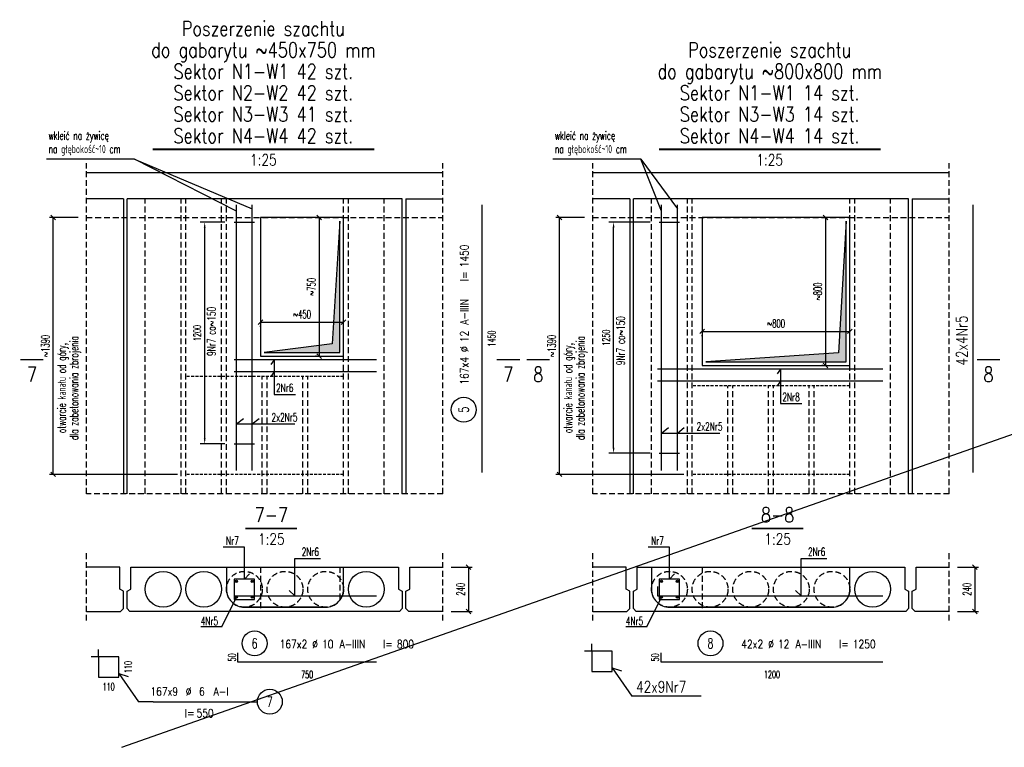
# Model space of a CAD drawing. Header units: millimetres. Extents: x 42034 to 81515, y -12159 to 10238.
# Tile 9 of 14: x 58581 to 63912, y -8259 to -4320. Entities that reach past the tile are written whole.
import ezdxf
from ezdxf.enums import TextEntityAlignment as Align

# ---------------------------------------------------------------- set-up
doc = ezdxf.new("R2010")
doc.units = ezdxf.units.MM
doc.header["$LTSCALE"] = 2.5
doc.linetypes.add('DASHED', pattern=[19.05, 12.7, -6.35])
doc.linetypes.add('DASHED2', pattern=[9.525, 6.35, -3.175])
for name, color, linetype in [('Gruba', 6, 'Continuous'), ('Niewidoczne', 181, 'DASHED'), ('Odnosnik_zbrojenie', 25, 'Continuous'), ('Opis_zbrojenie', 7, 'Continuous'), ('Otwory_projektowane', 3, 'Continuous'), ('Przekroj', 2, 'Continuous'), ('Przerywana', 5, 'DASHED'), ('Sciany_nosne', 2, 'DASHED'), ('Stal_przekroj', 1, 'Continuous'), ('Strzemiona', 4, 'Continuous'), ('Tekst', 31, 'Continuous'), ('Widok', 8, 'Continuous'), ('Wyburzenia', 115, 'DASHED2'), ('Wymiary', 86, 'Continuous'), ('wymiary_zbrojenie', 111, 'Continuous'), ('Zbrojenie', 1, 'Continuous')]:
    doc.layers.add(name, color=color, linetype=linetype)
doc.styles.add('Romans', font='romans.shx', dxfattribs={"width": 0.6})
doc.styles.get("Standard").update_dxf_attribs({"font": 'romans.shx', "width": 0.65})
doc.styles.add('style1', font='romand.shx', dxfattribs={"width": 0.8})
doc.dimstyles.new('OP_preta_25', dxfattribs={"dimscale": 10, "dimtxt": 4, "dimasz": 4, "dimexe": 2.5, "dimexo": 5, "dimgap": 1.2, "dimtad": 1, "dimdec": 0, "dimrnd": 5, "dimzin": 9, "dimdsep": 46, "dimtxsty": 'Romans', "dimblk": 'OBLIQUE', "dimcen": 20, "dimdle": 2.5, "dimse1": 1, "dimse2": 1, "dimsd1": 1, "dimsd2": 1, "dimclrt": 31, "dimadec": 0, "dimazin": 0, "dimtfac": 1, "dimtdec": 0, "dimtix": 1, "dimtmove": 1, "dimatfit": 2, "dimldrblk": 'DOT', "dimfxl": 0, "dimtolj": 1, "dimtzin": 0, "dimarcsym": 0})
doc.dimstyles.new('Skala_25', dxfattribs={"dimscale": 10, "dimtxt": 4.5, "dimasz": 2.5, "dimexe": 2, "dimexo": 4.5, "dimgap": 2, "dimtad": 1, "dimdec": 0, "dimdsep": 46, "dimtxsty": 'Romans', "dimblk": 'OBLIQUE', "dimcen": 0.09, "dimclrt": 31, "dimadec": 0, "dimazin": 0, "dimtfac": 1, "dimtdec": 0, "dimtix": 1, "dimtmove": 2, "dimatfit": 3, "dimldrblk": 'DOT', "dimfxl": 1, "dimtolj": 1, "dimtzin": 0, "dimarcsym": 0})
doc.dimstyles.new('Strzemiona_25', dxfattribs={"dimscale": 10, "dimtxt": 4, "dimasz": 3, "dimexe": 2.5, "dimexo": 5, "dimgap": 2, "dimtad": 1, "dimdec": 0, "dimrnd": 5, "dimzin": 9, "dimdsep": 46, "dimtxsty": 'Romans', "dimcen": 20, "dimclrt": 31, "dimadec": 1, "dimazin": 2, "dimtfac": 1, "dimtdec": 0, "dimtix": 1, "dimtmove": 2, "dimatfit": 2, "dimfxl": 1, "dimtolj": 1, "dimtzin": 0, "dimarcsym": 0})

# ---------------------------------------------------------------- blocks, each defined once
blk = doc.blocks.new('_Oblique')
at = {"color": 0, "linetype": 'ByBlock', "lineweight": -2}
blk.add_line((-0.5, -0.5), (0.5, 0.5), dxfattribs=at)
blk = doc.blocks.new('*D82')
at = {"layer": 'Defpoints', "color": 0, "transparency": 16777216}
for p in [(58762.5, -5391.2), (58942.3, -5391.2), (59480.3, -6781.2)]:
    blk.add_point(p, dxfattribs=at)
at = {"layer": 'Wymiary', "color": 0, "lineweight": -2, "transparency": 16777216}
for p, q in [((58897.3, -5391.2), (58742.5, -5391.2)), ((58762.5, -6781.2), (58762.5, -5391.2)), ((59435.3, -6781.2), (58742.5, -6781.2))]:
    blk.add_line(p, q, dxfattribs=at)
at = {"layer": 'Wymiary', "color": 0, "lineweight": -2, "transparency": 16777216, "xscale": 25, "yscale": 25, "zscale": 25}
for p, rotation in [((58762.5, -5391.2), 90), ((58762.5, -6781.2), 270)]:
    blk.add_blockref('_Oblique', p, dxfattribs=dict(at, rotation=rotation))
at = {"layer": 'Wymiary', "color": 31, "transparency": 16777216, "insert": (58720, -6086.2), "char_height": 45, "attachment_point": 5, "rotation": 90, "style": 'Romans'}
blk.add_mtext('\\A1;~1390', dxfattribs=at)
blk = doc.blocks.new('_Dot')
at = {"color": 0, "linetype": 'ByBlock', "lineweight": -2}
blk.add_line((-0.5, 0), (-1, 0), dxfattribs=at)
at = {"color": 0, "linetype": 'ByBlock', "const_width": 0.5}
blk.add_lwpolyline([(-0.25, 0, 1), (0.25, 0, 1)], format="xyb", close=True, dxfattribs=at)
blk = doc.blocks.new('*D83')
at = {"layer": 'Defpoints', "color": 0, "transparency": 16777216}
for p in [(60872.3, -7283.3), (60872.3, -7523.3), (61011, -7523.3)]:
    blk.add_point(p, dxfattribs=at)
at = {"layer": 'Wymiary', "color": 0, "lineweight": -2, "transparency": 16777216}
for p, q in [((60917.3, -7283.3), (61031, -7283.3)), ((61011, -7283.3), (61011, -7523.3)), ((60917.3, -7523.3), (61031, -7523.3))]:
    blk.add_line(p, q, dxfattribs=at)
at = {"layer": 'Wymiary', "color": 0, "lineweight": -2, "transparency": 16777216, "xscale": 25, "yscale": 25, "zscale": 25}
for p, rotation in [((61011, -7283.3), 90), ((61011, -7523.3), 270)]:
    blk.add_blockref('_Oblique', p, dxfattribs=dict(at, rotation=rotation))
at = {"layer": 'Wymiary', "color": 31, "transparency": 16777216, "insert": (60968.5, -7403.3), "char_height": 45, "attachment_point": 5, "rotation": 90, "style": 'Romans'}
blk.add_mtext('\\A1;240', dxfattribs=at)
blk = doc.blocks.new('*D84')
at = {"layer": 'Defpoints', "color": 0, "ltscale": 0.2, "transparency": 16777216}
for p in [(60231.9, -5391.2), (60202.9, -6141.2), (60231.9, -6141.2)]:
    blk.add_point(p, dxfattribs=at)
at = {"layer": 'Wymiary', "color": 0, "lineweight": -2, "ltscale": 0.2, "transparency": 16777216}
for p, q in [((60186.9, -5391.2), (60182.9, -5391.2)), ((60202.9, -5391.2), (60202.9, -6141.2)), ((60186.9, -6141.2), (60182.9, -6141.2))]:
    blk.add_line(p, q, dxfattribs=at)
at = {"layer": 'Wymiary', "color": 0, "lineweight": -2, "ltscale": 0.2, "transparency": 16777216, "xscale": 25, "yscale": 25, "zscale": 25}
for p, rotation in [((60202.9, -5391.2), 90), ((60202.9, -6141.2), 270)]:
    blk.add_blockref('_Oblique', p, dxfattribs=dict(at, rotation=rotation))
at = {"layer": 'Wymiary', "color": 31, "ltscale": 0.2, "transparency": 16777216, "insert": (60160.4, -5766.2), "char_height": 45, "attachment_point": 5, "rotation": 90, "style": 'Romans'}
blk.add_mtext('\\A1;~750', dxfattribs=at)
blk = doc.blocks.new('*D85')
at = {"layer": 'Defpoints', "color": 0, "ltscale": 0.2, "transparency": 16777216}
for p in [(59884.3, -5938.1), (60334.3, -5938.1), (60334.3, -5957)]:
    blk.add_point(p, dxfattribs=at)
at = {"layer": 'Wymiary', "color": 0, "lineweight": -2, "ltscale": 0.2, "transparency": 16777216}
for p, q in [((59884.3, -5957), (60334.3, -5957)), ((59884.3, -5983.1), (59884.3, -5977)), ((60334.3, -5983.1), (60334.3, -5977))]:
    blk.add_line(p, q, dxfattribs=at)
at = {"layer": 'Wymiary', "color": 0, "lineweight": -2, "ltscale": 0.2, "transparency": 16777216, "xscale": 25, "yscale": 25, "zscale": 25, "rotation": 180}
blk.add_blockref('_Oblique', (59884.3, -5957), dxfattribs=at)
at = {"layer": 'Wymiary', "color": 0, "lineweight": -2, "ltscale": 0.2, "transparency": 16777216, "xscale": 25, "yscale": 25, "zscale": 25}
blk.add_blockref('_Oblique', (60334.3, -5957), dxfattribs=at)
at = {"layer": 'Wymiary', "color": 31, "ltscale": 0.2, "transparency": 16777216, "insert": (60109.3, -5914.5), "char_height": 45, "attachment_point": 5, "style": 'Romans'}
blk.add_mtext('\\A1;~450', dxfattribs=at)
blk = doc.blocks.new('*D86')
at = {"layer": 'Defpoints', "color": 0, "ltscale": 0.2, "transparency": 16777216}
for p in [(59582.4, -5416.2), (59742.3, -5416.2), (59742.3, -6616.2)]:
    blk.add_point(p, dxfattribs=at)
at = {"layer": 'Odnosnik_zbrojenie', "color": 0, "lineweight": -2, "ltscale": 0.2, "transparency": 16777216}
for p, q in [((59692.3, -5416.2), (59557.4, -5416.2)), ((59582.4, -6586.2), (59582.4, -5446.2)), ((59692.3, -6616.2), (59557.4, -6616.2))]:
    blk.add_line(p, q, dxfattribs=at)
at = {"layer": 'Odnosnik_zbrojenie', "color": 0, "ltscale": 0.2, "transparency": 16777216}
for points in [[(59577.4, -5446.2), (59587.4, -5446.2), (59582.4, -5416.2)], [(59577.4, -6586.2), (59587.4, -6586.2), (59582.4, -6616.2)]]:
    blk.add_solid(points, dxfattribs=at)
at = {"layer": 'Odnosnik_zbrojenie', "color": 31, "ltscale": 0.2, "transparency": 16777216, "insert": (59542.4, -6016.2), "char_height": 40, "attachment_point": 5, "rotation": 90, "style": 'Romans'}
blk.add_mtext('\\A1;1200', dxfattribs=at)
blk = doc.blocks.new('*D87')
at = {"layer": 'Defpoints', "color": 0, "ltscale": 0.2, "transparency": 16777216}
for p in [(61085.4, -5321.2), (61168.1, -5321.2), (61085.4, -6771.2)]:
    blk.add_point(p, dxfattribs=at)
at = {"layer": 'wymiary_zbrojenie', "color": 31, "ltscale": 0.2, "transparency": 16777216, "insert": (61136.1, -6046.2), "char_height": 40, "attachment_point": 5, "rotation": 90, "style": 'Romans'}
blk.add_mtext('\\A1;1450', dxfattribs=at)
blk = doc.blocks.new('Op_preta')
at = {"color": 7}
blk.add_circle((-30.3, 68.1), 37.5, dxfattribs=at)
at = {"color": 31, "width": 0.8}
for s, p in [('%%c', (143.2, 53.6)), ('l=', (356.2, 53.6))]:
    blk.add_text(s, height=25, dxfattribs=at).set_placement(p)
at = {"color": 31, "width": 0.7}
blk.add_attdef('222', text='', height=30, dxfattribs=at).set_placement((-30.3, 68.1), align=Align.MIDDLE)
at = {"color": 31, "width": 0.8}
blk.add_attdef('222X10', text='', height=25, dxfattribs=at).set_placement((128.3, 53.6), align=Align.RIGHT)
for tag, p in [('25', (172.8, 53.6)), ('RB500W', (225.6, 53.6)), ('1000', (397.8, 53.6))]:
    blk.add_attdef(tag, p, '', height=25, dxfattribs=at)
blk = doc.blocks.new('*D88')
at = {"layer": 'Defpoints', "color": 0, "ltscale": 0.2, "transparency": 16777216}
for p in [(59762.3, -7797.3), (60512.3, -7797.3), (60512.3, -7897.1)]:
    blk.add_point(p, dxfattribs=at)
at = {"layer": 'wymiary_zbrojenie', "color": 31, "ltscale": 0.2, "transparency": 16777216, "insert": (60137.3, -7865.1), "char_height": 40, "attachment_point": 5, "style": 'Romans'}
blk.add_mtext('\\A1;750', dxfattribs=at)
blk = doc.blocks.new('*D89')
at = {"layer": 'Defpoints', "color": 0, "ltscale": 0.2, "transparency": 16777216}
for p in [(59762.3, -7747.3), (59762.3, -7747.3), (59762.3, -7797.3)]:
    blk.add_point(p, dxfattribs=at)
at = {"layer": 'wymiary_zbrojenie', "color": 31, "ltscale": 0.2, "transparency": 16777216, "insert": (59730.3, -7772.3), "char_height": 40, "attachment_point": 5, "rotation": 90, "style": 'Romans'}
blk.add_mtext('\\A1;50', dxfattribs=at)
blk = doc.blocks.new('*D90')
at = {"layer": 'Defpoints', "color": 0, "ltscale": 0.25, "transparency": 16777216}
for p in [(59117.3, -7769.4), (59199.8, -7769.4), (59117.3, -7879.4)]:
    blk.add_point(p, dxfattribs=at)
at = {"layer": 'Wymiary', "color": 31, "ltscale": 0.25, "transparency": 16777216, "insert": (59167.8, -7824.4), "char_height": 40, "attachment_point": 5, "rotation": 90, "style": 'Romans'}
blk.add_mtext('\\A1;110', dxfattribs=at)
blk = doc.blocks.new('*D91')
at = {"layer": 'Defpoints', "color": 0, "ltscale": 0.25, "transparency": 16777216}
for p in [(59007.3, -7879.4), (59117.3, -7879.4), (59117.3, -7962.7)]:
    blk.add_point(p, dxfattribs=at)
at = {"layer": 'Wymiary', "color": 31, "ltscale": 0.25, "transparency": 16777216, "insert": (59062.3, -7930.7), "char_height": 40, "attachment_point": 5, "style": 'Romans'}
blk.add_mtext('\\A1;110', dxfattribs=at)
blk = doc.blocks.new('Op_strzemie_p')
at = {"color": 7}
blk.add_line((0, 0), (313.1, 0), dxfattribs=at)
at = {"color": 7, "ltscale": 0.4}
blk.add_circle((350.6, 0), 37.5, dxfattribs=at)
at = {"color": 31, "ltscale": 0.4, "width": 0.8}
for s, p in [('%%C', (97.6, 18.4)), ('l=', (94.9, -46.9))]:
    blk.add_text(s, height=25, dxfattribs=at).set_placement(p)
blk.add_attdef('333', text='', height=25, dxfattribs=at).set_placement((74.6, 18.4), align=Align.RIGHT)
for tag, p in [('8', (137.6, 18.4)), ('RB500W', (181.7, 18.4)), ('1000', (130.2, -46.9))]:
    blk.add_attdef(tag, p, '', height=25, dxfattribs=at)
at = {"color": 31, "ltscale": 0.4, "width": 0.7}
blk.add_attdef('222', text='', height=30, dxfattribs=at).set_placement((350.6, 0), align=Align.MIDDLE)
blk = doc.blocks.new('*D92')
at = {"layer": 'Defpoints', "color": 0, "transparency": 16777216}
for p in [(61503.9, -5391.2), (61683.6, -5391.2), (62221.6, -6781.2)]:
    blk.add_point(p, dxfattribs=at)
at = {"layer": 'Wymiary', "color": 0, "lineweight": -2, "transparency": 16777216}
for p, q in [((61638.6, -5391.2), (61483.9, -5391.2)), ((61503.9, -6781.2), (61503.9, -5391.2)), ((62176.6, -6781.2), (61483.9, -6781.2))]:
    blk.add_line(p, q, dxfattribs=at)
at = {"layer": 'Wymiary', "color": 0, "lineweight": -2, "transparency": 16777216, "xscale": 25, "yscale": 25, "zscale": 25}
for p, rotation in [((61503.9, -5391.2), 90), ((61503.9, -6781.2), 270)]:
    blk.add_blockref('_Oblique', p, dxfattribs=dict(at, rotation=rotation))
at = {"layer": 'Wymiary', "color": 31, "transparency": 16777216, "insert": (61461.4, -6086.2), "char_height": 45, "attachment_point": 5, "rotation": 90, "style": 'Romans'}
blk.add_mtext('\\A1;~1390', dxfattribs=at)
blk = doc.blocks.new('*D93')
at = {"layer": 'Defpoints', "color": 0, "transparency": 16777216}
for p in [(63613.6, -7283.3), (63613.6, -7523.3), (63752.3, -7523.3)]:
    blk.add_point(p, dxfattribs=at)
at = {"layer": 'Wymiary', "color": 0, "lineweight": -2, "transparency": 16777216}
for p, q in [((63658.6, -7283.3), (63772.3, -7283.3)), ((63752.3, -7283.3), (63752.3, -7523.3)), ((63658.6, -7523.3), (63772.3, -7523.3))]:
    blk.add_line(p, q, dxfattribs=at)
at = {"layer": 'Wymiary', "color": 0, "lineweight": -2, "transparency": 16777216, "xscale": 25, "yscale": 25, "zscale": 25}
for p, rotation in [((63752.3, -7283.3), 90), ((63752.3, -7523.3), 270)]:
    blk.add_blockref('_Oblique', p, dxfattribs=dict(at, rotation=rotation))
at = {"layer": 'Wymiary', "color": 31, "transparency": 16777216, "insert": (63709.8, -7403.3), "char_height": 45, "attachment_point": 5, "rotation": 90, "style": 'Romans'}
blk.add_mtext('\\A1;240', dxfattribs=at)
blk = doc.blocks.new('*D94')
at = {"layer": 'Defpoints', "color": 0, "ltscale": 0.2, "transparency": 16777216}
for p in [(62973.2, -5391.2), (62944.3, -6191.2), (62973.2, -6191.2)]:
    blk.add_point(p, dxfattribs=at)
at = {"layer": 'Wymiary', "color": 0, "lineweight": -2, "ltscale": 0.2, "transparency": 16777216}
for p, q in [((62928.2, -5391.2), (62924.3, -5391.2)), ((62944.3, -5391.2), (62944.3, -6191.2)), ((62928.2, -6191.2), (62924.3, -6191.2))]:
    blk.add_line(p, q, dxfattribs=at)
at = {"layer": 'Wymiary', "color": 0, "lineweight": -2, "ltscale": 0.2, "transparency": 16777216, "xscale": 25, "yscale": 25, "zscale": 25}
for p, rotation in [((62944.3, -5391.2), 90), ((62944.3, -6191.2), 270)]:
    blk.add_blockref('_Oblique', p, dxfattribs=dict(at, rotation=rotation))
at = {"layer": 'Wymiary', "color": 31, "ltscale": 0.2, "transparency": 16777216, "insert": (62901.8, -5791.2), "char_height": 45, "attachment_point": 5, "rotation": 90, "style": 'Romans'}
blk.add_mtext('\\A1;~800', dxfattribs=at)
blk = doc.blocks.new('*D95')
at = {"layer": 'Defpoints', "color": 0, "ltscale": 0.2, "transparency": 16777216}
for p in [(62275.6, -5988.1), (63075.6, -5988.1), (63075.6, -6007)]:
    blk.add_point(p, dxfattribs=at)
at = {"layer": 'Wymiary', "color": 0, "lineweight": -2, "ltscale": 0.2, "transparency": 16777216}
for p, q in [((62275.6, -6007), (63075.6, -6007)), ((62275.6, -6033.1), (62275.6, -6027)), ((63075.6, -6033.1), (63075.6, -6027))]:
    blk.add_line(p, q, dxfattribs=at)
at = {"layer": 'Wymiary', "color": 0, "lineweight": -2, "ltscale": 0.2, "transparency": 16777216, "xscale": 25, "yscale": 25, "zscale": 25, "rotation": 180}
blk.add_blockref('_Oblique', (62275.6, -6007), dxfattribs=at)
at = {"layer": 'Wymiary', "color": 0, "lineweight": -2, "ltscale": 0.2, "transparency": 16777216, "xscale": 25, "yscale": 25, "zscale": 25}
blk.add_blockref('_Oblique', (63075.6, -6007), dxfattribs=at)
at = {"layer": 'Wymiary', "color": 31, "ltscale": 0.2, "transparency": 16777216, "insert": (62675.6, -5964.5), "char_height": 45, "attachment_point": 5, "style": 'Romans'}
blk.add_mtext('\\A1;~800', dxfattribs=at)
blk = doc.blocks.new('*D96')
at = {"layer": 'Defpoints', "color": 0, "ltscale": 0.2, "transparency": 16777216}
for p in [(61796.2, -5416.2), (62043.6, -5416.2), (62043.6, -6666.2)]:
    blk.add_point(p, dxfattribs=at)
at = {"layer": 'Odnosnik_zbrojenie', "color": 0, "lineweight": -2, "ltscale": 0.2, "transparency": 16777216}
for p, q in [((61993.6, -5416.2), (61771.2, -5416.2)), ((61796.2, -6636.2), (61796.2, -5446.2)), ((61993.6, -6666.2), (61771.2, -6666.2))]:
    blk.add_line(p, q, dxfattribs=at)
at = {"layer": 'Odnosnik_zbrojenie', "color": 0, "ltscale": 0.2, "transparency": 16777216}
for points in [[(61791.2, -5446.2), (61801.2, -5446.2), (61796.2, -5416.2)], [(61791.2, -6636.2), (61801.2, -6636.2), (61796.2, -6666.2)]]:
    blk.add_solid(points, dxfattribs=at)
at = {"layer": 'Odnosnik_zbrojenie', "color": 31, "ltscale": 0.2, "transparency": 16777216, "insert": (61756.2, -6041.2), "char_height": 40, "attachment_point": 5, "rotation": 90, "style": 'Romans'}
blk.add_mtext('\\A1;1250', dxfattribs=at)
blk = doc.blocks.new('*D97')
at = {"layer": 'Defpoints', "color": 0, "ltscale": 0.2, "transparency": 16777216}
for p in [(62053.6, -7797.3), (63253.6, -7797.3), (63253.6, -7897.1)]:
    blk.add_point(p, dxfattribs=at)
at = {"layer": 'wymiary_zbrojenie', "color": 31, "ltscale": 0.2, "transparency": 16777216, "insert": (62653.6, -7865.1), "char_height": 40, "attachment_point": 5, "style": 'Romans'}
blk.add_mtext('\\A1;1200', dxfattribs=at)
blk = doc.blocks.new('*D98')
at = {"layer": 'Defpoints', "color": 0, "ltscale": 0.2, "transparency": 16777216}
for p in [(62053.6, -7747.3), (62053.6, -7747.3), (62053.6, -7797.3)]:
    blk.add_point(p, dxfattribs=at)
at = {"layer": 'wymiary_zbrojenie', "color": 31, "ltscale": 0.2, "transparency": 16777216, "insert": (62021.6, -7772.3), "char_height": 40, "attachment_point": 5, "rotation": 90, "style": 'Romans'}
blk.add_mtext('\\A1;50', dxfattribs=at)

msp = doc.modelspace()

# ---------------------------------------------------------------- hatches: boundary and pattern name
at = {"layer": 'Otwory_projektowane', "lineweight": 25}
h = msp.add_hatch(color=256, dxfattribs=at)
h.dxf.hatch_style = 1
h.paths.add_polyline_path([(60314.3, -5411.2), (60273.1, -6073.7), (59904.3, -6121.2), (60314.3, -6121.2)])
at = {"layer": 'Otwory_projektowane', "ltscale": 0.2}
h = msp.add_hatch(color=256, dxfattribs=at)
h.dxf.hatch_style = 1
h.paths.add_polyline_path([(63055.6, -5411.2), (63014.4, -6123.7), (62295.6, -6171.2), (63055.6, -6171.2)])
at = {"layer": 'Zbrojenie', "ltscale": 0.25}
h = msp.add_hatch(color=256, dxfattribs=at)
h.dxf.hatch_style = 1
h.paths.add_polyline_path([(59760.3, -7360.3, 1), (59748.3, -7360.3, 1)])
h = msp.add_hatch(color=256, dxfattribs=at)
h.dxf.hatch_style = 1
h.paths.add_polyline_path([(59846.3, -7360.3, 1), (59834.3, -7360.3, 1)])
h = msp.add_hatch(color=256, dxfattribs=at)
h.dxf.hatch_style = 1
h.paths.add_polyline_path([(62061.6, -7360.3, 1), (62049.6, -7360.3, 1)])
h = msp.add_hatch(color=256, dxfattribs=at)
h.dxf.hatch_style = 1
h.paths.add_polyline_path([(62147.6, -7360.3, 1), (62135.6, -7360.3, 1)])
h = msp.add_hatch(color=256, dxfattribs=at)
h.dxf.hatch_style = 1
h.paths.add_polyline_path([(59760.3, -7446.3, 1), (59748.3, -7446.3, 1)])
h = msp.add_hatch(color=256, dxfattribs=at)
h.dxf.hatch_style = 1
h.paths.add_polyline_path([(59846.3, -7446.3, 1), (59834.3, -7446.3, 1)])
h = msp.add_hatch(color=256, dxfattribs=at)
h.dxf.hatch_style = 1
h.paths.add_polyline_path([(62061.6, -7446.3, 1), (62049.6, -7446.3, 1)])
h = msp.add_hatch(color=256, dxfattribs=at)
h.dxf.hatch_style = 1
h.paths.add_polyline_path([(62147.6, -7446.3, 1), (62135.6, -7446.3, 1)])

# ---------------------------------------------------------------- linework, layer by layer
at = {"layer": 'Gruba'}
for points, const_width in [([(59300, -5021.5), (60500, -5021.5)], 10), ([(62041.4, -5021.5), (63241.4, -5021.5)], 10), ([(58584.5, -6160), (58709.5, -6160)], 7.5), ([(61163.8, -6160), (61288.8, -6160)], 7.5), ([(61325.9, -6160), (61450.9, -6160)], 7.5), ([(63763.7, -6160), (63888.7, -6160)], 7.5), ([(59803, -7074.6), (60083, -7074.6)], 10), ([(62544.4, -7074.6), (62824.4, -7074.6)], 10)]:
    msp.add_lwpolyline(points, dxfattribs=dict(at, const_width=const_width))
at = {"layer": 'Niewidoczne'}
for p, q in [((59260.3, -6886.8), (59260.3, -5289)), ((59454.3, -6886.8), (59454.3, -5289)), ((59480.3, -6886.8), (59480.3, -5289)), ((59674.3, -6886.8), (59674.3, -5289)), ((59700.3, -6886.8), (59700.3, -5289)), ((60334.3, -6886.8), (60334.3, -5289)), ((60360.3, -6886.8), (60360.3, -5289)), ((60554.3, -6886.8), (60554.3, -5289)), ((62001.6, -6886.8), (62001.6, -5289)), ((62195.6, -6886.8), (62195.6, -5289)), ((62221.6, -6886.8), (62221.6, -5289)), ((63075.6, -6886.8), (63075.6, -5289)), ((63101.6, -6886.8), (63101.6, -5289)), ((63295.6, -6886.8), (63295.6, -5289)), ((59894.3, -6886.8), (59894.3, -6251.2)), ((59920.3, -6886.8), (59920.3, -6251.2)), ((60114.3, -6886.8), (60114.3, -6251.2)), ((60140.3, -6886.8), (60140.3, -6251.2)), ((62415.6, -6886.8), (62415.6, -6301.2)), ((62441.6, -6886.8), (62441.6, -6301.2)), ((62635.6, -6886.8), (62635.6, -6301.2)), ((62661.6, -6886.8), (62661.6, -6301.2)), ((62855.6, -6886.8), (62855.6, -6301.2)), ((62881.6, -6886.8), (62881.6, -6301.2)), ((59884.3, -7283.3), (59884.3, -7523.3)), ((60314.3, -7283.3), (60314.3, -7462.3)), ((62275.6, -7283.3), (62275.6, -7523.3))]:
    msp.add_line(p, q, dxfattribs=at)
for centre in [(59797.3, -7403.3), (60017.3, -7403.3), (60237.3, -7403.3), (62098.6, -7403.3), (62318.6, -7403.3), (62538.6, -7403.3), (62758.6, -7403.3), (62978.6, -7403.3)]:
    msp.add_circle(centre, 97, dxfattribs=at)
at = {"layer": 'Odnosnik_zbrojenie', "ltscale": 0.2}
for p, q in [((59203.2, -5075.1), (58726.4, -5075.1)), ((59754.3, -5356.4), (59203.2, -5075.1)), ((59203.2, -5075.1), (59840.3, -5343.5)), ((61944.5, -5075.1), (61467.8, -5075.1)), ((62055.6, -5356.4), (61944.5, -5075.1)), ((61944.5, -5075.1), (62141.6, -5343.5)), ((59958.6, -6161.2), (59939.7, -6186.3)), ((59958.6, -6161.2), (59958.6, -6348.1)), ((59958.6, -6226.2), (59939.7, -6251.3)), ((62699.9, -6211.2), (62681.1, -6236.3)), ((62699.9, -6211.2), (62699.9, -6398.1)), ((62699.9, -6276.2), (62681.1, -6301.3)), ((59958.6, -6348.1), (60074.8, -6348.1)), ((62699.9, -6398.1), (62816.1, -6398.1)), ((59754.3, -6508.4), (59791.7, -6478.3)), ((59840.3, -6508.4), (59877.7, -6478.3)), ((59754.3, -6508.4), (60069.6, -6508.4)), ((62055.6, -6558.4), (62093.1, -6528.3)), ((62141.6, -6558.4), (62179.1, -6528.3)), ((62055.6, -6558.4), (62370.9, -6558.4))]:
    msp.add_line(p, q, dxfattribs=at)
at = {"layer": 'Odnosnik_zbrojenie'}
for p, q in [((59797.3, -7175.3), (59682.9, -7175.3)), ((59797.3, -7348.3), (59797.3, -7175.3)), ((62098.6, -7175.3), (61984.2, -7175.3)), ((62098.6, -7348.3), (62098.6, -7175.3)), ((60070.4, -7438.3), (60070.4, -7236)), ((60070.4, -7236), (60209.7, -7236)), ((62811.7, -7438.3), (62811.7, -7236)), ((62811.7, -7236), (62951, -7236)), ((59797.3, -7348.3), (59825.2, -7320.6)), ((62098.6, -7348.3), (62126.5, -7320.6)), ((60070.4, -7438.3), (60040.6, -7409.4)), ((62811.7, -7438.3), (62782, -7409.4)), ((59675.6, -7606.8), (59754.3, -7446.3)), ((61976.9, -7606.8), (62055.6, -7446.3)), ((59675.6, -7606.8), (59561, -7606.8)), ((61976.9, -7606.8), (61862.4, -7606.8))]:
    msp.add_line(p, q, dxfattribs=at)
at = {"layer": 'Opis_zbrojenie', "ltscale": 0.25}
for p, q in [((61787.9, -7828.3), (61894.6, -7981.5)), ((61787.9, -7828.3), (61838.4, -7845.1)), ((59117.3, -7859.3), (59224, -8012.5)), ((59117.3, -7859.3), (59167.9, -7876.1)), ((62269.6, -7981.5), (61894.6, -7981.5)), ((59304, -8012.5), (59224, -8012.5))]:
    msp.add_line(p, q, dxfattribs=at)
at = {"layer": 'Otwory_projektowane', "lineweight": 25}
for points in [[(59884.3, -5391.2), (59884.3, -6141.2), (60334.3, -6141.2), (60334.3, -5391.2)], [(60273.1, -6073.7), (59904.3, -6121.2), (60314.3, -6121.2), (60314.3, -5411.2)], [(62275.6, -5391.2), (62275.6, -6191.2), (63075.6, -6191.2), (63075.6, -5391.2)], [(63014.4, -6123.7), (62295.6, -6171.2), (63055.6, -6171.2), (63055.6, -5411.2)]]:
    msp.add_lwpolyline(points, close=True, dxfattribs=at)
at = {"layer": 'Przekroj'}
for points in [[(59122.3, -7283.3), (58942.3, -7283.3)], [(58942.3, -7523.3), (59127.3, -7523.3), (59142.3, -7508.3), (59142.3, -7413.3), (59122.3, -7403.3), (59122.3, -7283.3)], [(59182.3, -7283.3), (60632.3, -7283.3), (60632.3, -7403.3), (60652.3, -7413.3), (60652.3, -7508.3), (60637.3, -7523.3), (59177.3, -7523.3), (59162.3, -7508.3), (59162.3, -7413.3), (59182.3, -7403.3), (59182.3, -7283.3)], [(60872.3, -7523.3), (60687.3, -7523.3), (60672.3, -7508.3), (60672.3, -7413.3), (60692.3, -7403.3), (60692.3, -7283.3)], [(60692.3, -7283.3), (60872.3, -7283.3)], [(61863.6, -7283.3), (61683.6, -7283.3)], [(61683.6, -7523.3), (61868.6, -7523.3), (61883.6, -7508.3), (61883.6, -7413.3), (61863.6, -7403.3), (61863.6, -7283.3)], [(61923.6, -7283.3), (63373.6, -7283.3), (63373.6, -7403.3), (63393.6, -7413.3), (63393.6, -7508.3), (63378.6, -7523.3), (61918.6, -7523.3), (61903.6, -7508.3), (61903.6, -7413.3), (61923.6, -7403.3), (61923.6, -7283.3)], [(63613.6, -7523.3), (63428.6, -7523.3), (63413.6, -7508.3), (63413.6, -7413.3), (63433.6, -7403.3), (63433.6, -7283.3)], [(63433.6, -7283.3), (63613.6, -7283.3)]]:
    msp.add_lwpolyline(points, dxfattribs=at)
at = {"layer": 'Przekroj', "ltscale": 0.2}
msp.add_lwpolyline([(59700.3, -7283.3), (59700.3, -7403.3, 0.414214), (59797.3, -7500.3), (60237.3, -7500.3, 0.414214), (60334.3, -7403.3), (60334.3, -7283.3)], format="xyb", dxfattribs=at)
at = {"layer": 'Przekroj'}
msp.add_lwpolyline([(62001.6, -7283.3), (62001.6, -7403.3, 0.414214), (62098.6, -7500.3), (62978.6, -7500.3, 0.414214), (63075.6, -7403.3), (63075.6, -7283.3)], format="xyb", dxfattribs=at)
for centre in [(59357.3, -7403.3), (59577.3, -7403.3), (60457.3, -7403.3), (63198.6, -7403.3)]:
    msp.add_circle(centre, 97, dxfattribs=at)
at = {"layer": 'Przerywana'}
for p, q in [((58942.3, -6886.8), (58942.3, -5096.8)), ((60872.3, -6886.8), (60872.3, -5096.8)), ((61683.6, -6886.8), (61683.6, -5096.8)), ((63613.6, -6886.8), (63613.6, -5096.8)), ((60872.3, -6886.8), (58942.3, -6886.8)), ((63613.6, -6886.8), (61683.6, -6886.8)), ((58942.3, -7573.3), (58942.3, -7193.3)), ((60872.3, -7573.3), (60872.3, -7193.3)), ((61683.6, -7573.3), (61683.6, -7193.3)), ((63613.6, -7573.3), (63613.6, -7193.3))]:
    msp.add_line(p, q, dxfattribs=at)
at = {"layer": 'Sciany_nosne', "linetype": 'Continuous'}
for points in [[(58942.3, -5146.8), (60872.3, -5146.8)], [(61683.6, -5146.8), (63613.6, -5146.8)]]:
    msp.add_lwpolyline(points, dxfattribs=at)
at = {"layer": 'Sciany_nosne'}
for points in [[(58942.3, -5391.2), (60872.3, -5391.2)], [(61683.6, -5391.2), (63613.6, -5391.2)]]:
    msp.add_lwpolyline(points, dxfattribs=at)
at = {"layer": 'Stal_przekroj', "ltscale": 0.2}
msp.add_line((59134.4, -8259), (69043.4, -4773.6), dxfattribs=at)
at = {"layer": 'Strzemiona', "ltscale": 0.25}
for p, q in [((59742.3, -5416.2), (59852.3, -5416.2)), ((62043.6, -5416.2), (62153.6, -5416.2)), ((59742.3, -6616.2), (59852.3, -6616.2)), ((62043.6, -6666.2), (62153.6, -6666.2))]:
    msp.add_line(p, q, dxfattribs=at)
for points in [[(59742.3, -7458.3), (59852.3, -7458.3), (59852.3, -7348.3), (59742.3, -7348.3)], [(62043.6, -7458.3), (62153.6, -7458.3), (62153.6, -7348.3), (62043.6, -7348.3)]]:
    msp.add_lwpolyline(points, close=True, dxfattribs=at)
at = {"layer": 'Widok'}
for p, q in [((59142.3, -5289), (58942.3, -5289)), ((59142.3, -5289), (59142.3, -6886.8)), ((59162.3, -5290), (59163.3, -5289)), ((59162.3, -6886.8), (59162.3, -5290)), ((60651.3, -5289), (59163.3, -5289)), ((60651.3, -5289), (60652.3, -5290)), ((60652.3, -6886.8), (60652.3, -5290)), ((60672.3, -5290), (60673.3, -5289)), ((60672.3, -5290), (60672.3, -6886.8)), ((60673.3, -5289), (60872.3, -5289)), ((61883.6, -5289), (61683.6, -5289)), ((61883.6, -5289), (61883.6, -6886.8)), ((61903.6, -5290), (61904.6, -5289)), ((61903.6, -6886.8), (61903.6, -5290)), ((63392.6, -5289), (61904.6, -5289)), ((63392.6, -5289), (63393.6, -5290)), ((63393.6, -6886.8), (63393.6, -5290)), ((63413.6, -5290), (63414.6, -5289)), ((63413.6, -5290), (63413.6, -6886.8)), ((63414.6, -5289), (63613.6, -5289))]:
    msp.add_line(p, q, dxfattribs=at)
at = {"layer": 'Wyburzenia'}
for p, q in [((60334.3, -6251.2), (59480.3, -6251.2)), ((63075.6, -6301.2), (62221.6, -6301.2)), ((60334.3, -6781.2), (59480.3, -6781.2)), ((63075.6, -6781.2), (62221.6, -6781.2))]:
    msp.add_line(p, q, dxfattribs=at)
at = {"layer": 'Wymiary', "ltscale": 0.2}
for p, q in [((60237.3, -7500.3), (59797.3, -7500.3)), ((62978.6, -7500.3), (62098.6, -7500.3))]:
    msp.add_line(p, q, dxfattribs=at)
at = {"layer": 'Zbrojenie', "ltscale": 0.25}
for p, q in [((59007.3, -7769.4), (59007.3, -7729.4)), ((61677.9, -7738.4), (61677.9, -7698.4)), ((59007.3, -7769.4), (58967.3, -7769.4)), ((61677.9, -7738.4), (61637.9, -7738.4))]:
    msp.add_line(p, q, dxfattribs=at)
at = {"layer": 'Zbrojenie', "ltscale": 0.2}
for points in [[(59754.3, -6761.2), (59754.3, -5321.2)], [(59840.3, -6761.2), (59840.3, -5321.2)], [(62055.6, -6761.2), (62055.6, -5321.2)], [(62141.6, -6761.2), (62141.6, -5321.2)], [(59742.3, -7388.3), (59742.3, -7438.3), (60512.3, -7438.3)], [(62033.6, -7388.3), (62033.6, -7438.3), (63253.6, -7438.3)], [(60512.3, -7797.3), (59762.3, -7797.3), (59762.3, -7747.3)], [(63253.6, -7797.3), (62053.6, -7797.3), (62053.6, -7747.3)]]:
    msp.add_lwpolyline(points, dxfattribs=at)
at = {"layer": 'Zbrojenie'}
for points in [[(61085.4, -6771.2), (61085.4, -5321.2)], [(63743.2, -6771.2), (63743.2, -5321.2)], [(60512.3, -6161.2), (59742.3, -6161.2)], [(60512.3, -6226.2), (59742.3, -6226.2)], [(63253.6, -6211.2), (62033.6, -6211.2)], [(63253.6, -6276.2), (62033.6, -6276.2)]]:
    msp.add_lwpolyline(points, dxfattribs=at)
at = {"layer": 'Zbrojenie', "ltscale": 0.25}
for points in [[(59007.3, -7879.4), (59117.3, -7879.4), (59117.3, -7769.4), (59007.3, -7769.4)], [(61677.9, -7848.4), (61787.9, -7848.4), (61787.9, -7738.4), (61677.9, -7738.4)]]:
    msp.add_lwpolyline(points, close=True, dxfattribs=at)
for centre in [(59754.3, -7360.3), (59840.3, -7360.3), (62055.6, -7360.3), (62141.6, -7360.3), (59754.3, -7446.3), (59840.3, -7446.3), (62055.6, -7446.3), (62141.6, -7446.3)]:
    msp.add_circle(centre, 6, dxfattribs=at)

# ---------------------------------------------------------------- block references
at = {"layer": 'Opis_zbrojenie', "ltscale": 0.2, "xscale": 1.8, "yscale": 1.8, "zscale": 1.8, "rotation": 90}
msp.add_blockref('Op_preta', (61107.3, -6376.7), dxfattribs=at).add_auto_attribs({'222X10': '167x4', '222': '5', 'RB500W': 'A-IIIN', '25': '12', '1000': '1450'})
at = {"layer": 'Opis_zbrojenie', "ltscale": 0.2, "xscale": 1.8, "yscale": 1.8, "zscale": 1.8}
for p, values in [((59906.9, -7819.3), {'222X10': '167x2', '222': '6', 'RB500W': 'A-IIIN', '25': '10', '1000': '800'}), ((62375.4, -7819.3), {'222X10': '42x2', '222': '8', 'RB500W': 'A-IIIN', '25': '12', '1000': '1250'})]:
    msp.add_blockref('Op_preta', p, dxfattribs=at).add_auto_attribs(values)
at = {"layer": 'Opis_zbrojenie', "ltscale": 0.25, "xscale": 1.8, "yscale": 1.8, "zscale": 1.8}
msp.add_blockref('Op_strzemie_p', (59304, -8012.5), dxfattribs=at).add_auto_attribs({'RB500W': 'A-I', '333': '167x9', '8': '6', '1000': '550', '222': '7'})

# ---------------------------------------------------------------- texts
at = {"layer": 'Gruba', "style": 'style1', "width": 0.8}
for s, p in [('Poszerzenie szachtu', (59900, -4431.5)), ('do gabarytu ~450x750 mm', (59900, -4547.5)), ('Poszerzenie szachtu', (62641.4, -4547.5)), ('Sektor N1-W1 42 szt.', (59900, -4663.5)), ('do gabarytu ~800x800 mm', (62641.4, -4663.5)), ('Sektor N2-W2 42 szt.', (59900, -4779.5)), ('Sektor N1-W1 14 szt.', (62641.4, -4779.5)), ('Sektor N3-W3 41 szt.', (59900, -4895.5)), ('Sektor N3-W3 14 szt.', (62641.4, -4895.5)), ('Sektor N4-W4 42 szt.', (59900, -5011.9)), ('Sektor N4-W4 14 szt.', (62641.4, -5011.9)), ('7-7', (59943, -7064.9)), ('8-8', (62684.4, -7064.9))]:
    msp.add_text(s, height=80, dxfattribs=at).set_placement(p, align=Align.BOTTOM_CENTER)
for s, height, p in [('1:25', 60, (59900, -5048.2)), ('1:25', 60, (62641.4, -5048.2)), ('7', 80, (58647, -6200)), ('7', 80, (61226.3, -6200)), ('8', 80, (61388.4, -6200)), ('8', 80, (63826.2, -6200)), ('1:25', 60, (59943, -7101.3)), ('1:25', 60, (62684.4, -7101.3))]:
    msp.add_text(s, height=height, dxfattribs=at).set_placement(p, align=Align.TOP_CENTER)
at = {"layer": 'Odnosnik_zbrojenie', "ltscale": 0.2, "width": 0.65}
for s, p in [('wkleić na żywicę', (58737.4, -4969.5)), ('wkleić na żywicę', (61478.7, -4969.5)), ('na głębokość~10 cm', (58737.4, -5042.4)), ('na głębokość~10 cm', (61478.7, -5042.4)), ('2Nr6', (59968.6, -6335.3)), ('2Nr8', (62709.9, -6385.3)), ('2x2Nr5', (59944.2, -6494.7)), ('2x2Nr5', (62245.6, -6544.7))]:
    msp.add_text(s, height=45, dxfattribs=at).set_placement(p)
for p in [(59641.7, -6140.2), (61856.7, -6190.2)]:
    msp.add_text('9Nr7 co~150', height=45, rotation=90, dxfattribs=at).set_placement(p)
at = {"layer": 'Odnosnik_zbrojenie', "width": 0.65}
for s, p in [('Nr7', (59698, -7163.5)), ('Nr7', (61999.4, -7163.5)), ('2Nr6', (60107.4, -7222.9)), ('2Nr6', (62848.7, -7222.9)), ('4Nr5', (59560.9, -7598.2)), ('4Nr5', (61862.3, -7598.2))]:
    msp.add_text(s, height=45, dxfattribs=at).set_placement(p)
at = {"layer": 'Opis_zbrojenie', "ltscale": 0.2, "style": 'style1', "width": 0.8}
msp.add_text('42x4Nr5', height=60, rotation=90, dxfattribs=at).set_placement((63711.7, -6192.9))
msp.add_text('42x9Nr7', height=60, dxfattribs=at).set_placement((61918.2, -7961.8))
at = {"layer": 'Tekst', "width": 0.65}
for s, p in [('otwarcie kanału od góry,', (58830.5, -6314.1)), ('dla zabetonowania zbrojenia', (58897.6, -6314.1)), ('otwarcie kanału od góry,', (61571.8, -6314.1)), ('dla zabetonowania zbrojenia', (61638.9, -6314.1))]:
    msp.add_text(s, height=45, rotation=90, dxfattribs=at).set_placement(p, align=Align.CENTER)

# ---------------------------------------------------------------- dimensions: what is measured, and where the dimension line sits
at = {"layer": 'Odnosnik_zbrojenie', "ltscale": 0.2}
for base, p1, p2, picture, middle in [((59582.4, -5416.2), (59742.3, -6616.2), (59742.3, -5416.2), '*D86', (59542.4, -6016.2)), ((61796.2, -5416.2), (62043.6, -6666.2), (62043.6, -5416.2), '*D96', (61756.2, -6041.2))]:
    dim = msp.add_linear_dim(base=base, p1=p1, p2=p2, angle=90, dimstyle='Strzemiona_25', dxfattribs=at)
    dim.commit()
    dim.dimension.update_dxf_attribs({"geometry": picture, "text_midpoint": middle})
at = {"layer": 'Wymiary'}
for base, p1, p2, picture, middle in [((58762.5, -5391.2), (59480.3, -6781.2), (58942.3, -5391.2), '*D82', (58720, -6086.2)), ((61503.9, -5391.2), (62221.6, -6781.2), (61683.6, -5391.2), '*D92', (61461.4, -6086.2))]:
    dim = msp.add_linear_dim(base=base, p1=p1, p2=p2, angle=270, text='~<>', dimstyle='Skala_25', dxfattribs=at)
    dim.commit()
    dim.dimension.update_dxf_attribs({"geometry": picture, "text_midpoint": middle})
at = {"layer": 'Wymiary', "ltscale": 0.2}
for base, p1, p2, picture, middle in [((60202.9, -6141.2), (60231.9, -5391.2), (60231.9, -6141.2), '*D84', (60160.4, -5766.2)), ((62944.3, -6191.2), (62973.2, -5391.2), (62973.2, -6191.2), '*D94', (62901.8, -5791.2))]:
    dim = msp.add_linear_dim(base=base, p1=p1, p2=p2, angle=270, text='~<>', dimstyle='Skala_25', dxfattribs=at)
    dim.commit()
    dim.dimension.update_dxf_attribs({"geometry": picture, "text_midpoint": middle})
for base, p1, p2, picture, middle in [((60334.3, -5957), (59884.3, -5938.1), (60334.3, -5938.1), '*D85', (60109.3, -5914.5)), ((63075.6, -6007), (62275.6, -5988.1), (63075.6, -5988.1), '*D95', (62675.6, -5964.5))]:
    dim = msp.add_linear_dim(base=base, p1=p1, p2=p2, text='~<>', dimstyle='Skala_25', dxfattribs=at)
    dim.commit()
    dim.dimension.update_dxf_attribs({"geometry": picture, "text_midpoint": middle})
at = {"layer": 'Wymiary'}
for base, p1, p2, picture, middle in [((61011, -7523.3), (60872.3, -7283.3), (60872.3, -7523.3), '*D83', (60968.5, -7403.3)), ((63752.3, -7523.3), (63613.6, -7283.3), (63613.6, -7523.3), '*D93', (63709.8, -7403.3))]:
    dim = msp.add_linear_dim(base=base, p1=p1, p2=p2, angle=90, dimstyle='Skala_25', dxfattribs=at)
    dim.commit()
    dim.dimension.update_dxf_attribs({"geometry": picture, "text_midpoint": middle})
at = {"layer": 'Wymiary', "ltscale": 0.25}
dim = msp.add_linear_dim(base=(59199.8, -7769.4), p1=(59117.3, -7879.4), p2=(59117.3, -7769.4), angle=90, dimstyle='OP_preta_25', dxfattribs=at)
dim.commit()
dim.dimension.update_dxf_attribs({"geometry": '*D90', "text_midpoint": (59167.8, -7824.4)})
dim = msp.add_linear_dim(base=(59117.3, -7962.7), p1=(59007.3, -7879.4), p2=(59117.3, -7879.4), dimstyle='OP_preta_25', dxfattribs=at)
dim.commit()
dim.dimension.update_dxf_attribs({"geometry": '*D91', "text_midpoint": (59062.3, -7930.7)})
at = {"layer": 'wymiary_zbrojenie', "ltscale": 0.2}
for base, p1, p2, picture, middle in [((61168.1, -5321.2), (61085.4, -6771.2), (61085.4, -5321.2), '*D87', (61136.1, -6046.2)), ((59762.3, -7747.3), (59762.3, -7797.3), (59762.3, -7747.3), '*D89', (59730.3, -7772.3)), ((62053.6, -7747.3), (62053.6, -7797.3), (62053.6, -7747.3), '*D98', (62021.6, -7772.3))]:
    dim = msp.add_linear_dim(base=base, p1=p1, p2=p2, angle=90, dimstyle='OP_preta_25', dxfattribs=at)
    dim.commit()
    dim.dimension.update_dxf_attribs({"geometry": picture, "text_midpoint": middle})
for base, p1, p2, picture, middle in [((60512.3, -7897.1), (59762.3, -7797.3), (60512.3, -7797.3), '*D88', (60137.3, -7865.1)), ((63253.6, -7897.1), (62053.6, -7797.3), (63253.6, -7797.3), '*D97', (62653.6, -7865.1))]:
    dim = msp.add_linear_dim(base=base, p1=p1, p2=p2, dimstyle='OP_preta_25', dxfattribs=at)
    dim.commit()
    dim.dimension.update_dxf_attribs({"geometry": picture, "text_midpoint": middle})

doc.saveas('drawing.dxf')
